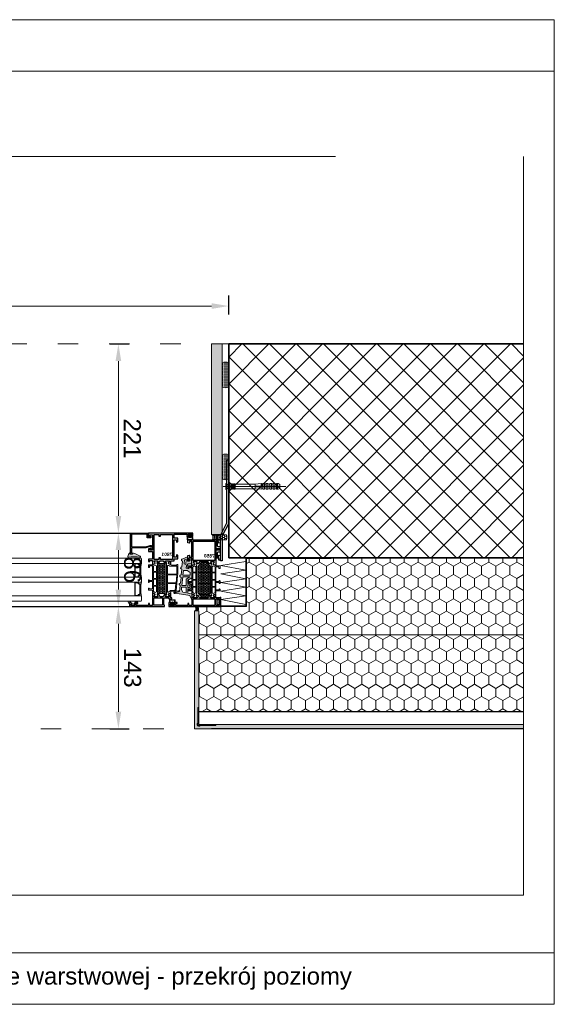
# Model space of a CAD drawing. Header units: millimetres. Extents: x -1427 to 10229, y -1578 to 5221.
# Tile 34 of 129: x 1149 to 1212, y -718 to -603. Entities that reach past the tile are written whole.
import ezdxf

# ---------------------------------------------------------------- set-up
doc = ezdxf.new("R2010")
doc.units = ezdxf.units.MM
for name, pattern in [('ACAD_ISO03W100', [30, 12, -18]), ('DASHDOT', [25.4, 12.7, -6.35, 0, -6.35]), ('DASHED', [19.05, 12.7, -6.35])]:
    doc.linetypes.add(name, pattern=pattern)
for name, color, linetype, lineweight in [('0-izo-TERM-tward', 94, 'ZIGZAG', 9), ('0-S-linia-beton', 1, 'Continuous', 35), ('2_hatch_zelbet_obrys', 242, 'DASHED', 9), ('A_wymiary', 7, 'Continuous', 5), ('Akcesoria', 35, 'Continuous', 9), ('blacha', 2, 'Continuous', 18), ('izolacja II', 251, 'Continuous', 18), ('Kreskowanie', 252, 'Continuous', 5), ('Obwiednia', 2, 'Continuous', 30), ('Opisy', 45, 'Continuous', 25), ('Oś', 1, 'DASHDOT', 9), ('PROJ_WYMIARY', 6, 'Continuous', 13), ('Przekładka', 4, 'Continuous', 18), ('ramka skrajna', 7, 'Continuous', 20), ('Silikon', 31, 'Continuous', 18), ('Tynk', 8, 'Continuous', 18), ('Uszczelki', 1, 'Continuous', 9), ('Wypełnienia', 140, 'Continuous', 18), ('Ściana', 37, 'Continuous', 18)]:
    doc.layers.add(name, color=color, linetype=linetype, lineweight=lineweight)
for name, color, linetype in [('0-S-linia-wykonczenie', 31, 'Continuous'), ('Kotwa', 3, 'Continuous'), ('Model-Przód', 7, 'Continuous'), ('Tekst', 255, 'Continuous')]:
    doc.layers.add(name, color=color, linetype=linetype)
doc.styles.add('Arial', font='arial.ttf')
doc.styles.add('Arial CE', font='arial.ttf', dxfattribs={"height": 5})
doc.styles.get("Standard").update_dxf_attribs({"font": 'arial.ttf'})
doc.linetypes.add('ZIGZAG', pattern='A,0.00254,-5.08,[131,ltypeshp.shx,S=5.08,R=0,X=-5.08,Y=0],-10.16,[131,ltypeshp.shx,S=5.08,R=180,X=5.08,Y=0],-5.08', length=20.32254)
doc.dimstyles.new('Renata', dxfattribs={"dimtxt": 5, "dimasz": 5, "dimexe": 1.25, "dimexo": 0.625, "dimtad": 1, "dimdec": 0, "dimtxsty": 'Arial', "dimcen": 2.5, "dimclrd": 1, "dimclre": 1, "dimclrt": 7, "dimadec": 0, "dimazin": 0, "dimtfac": 1, "dimtdec": 0, "dimtmove": 0, "dimatfit": 3, "dimfxl": 1, "dimfxlon": 1, "dimtfillclr": 7, "dimlwd": -1, "dimarcsym": 0})

# ---------------------------------------------------------------- blocks, each defined once
blk = doc.blocks.new('*U93')
at = {"layer": 'Tynk'}
h = blk.add_hatch(dxfattribs=at)
h.set_pattern_fill('AR-CONC', color=256, scale=0.05)
h.set_pattern_definition([(50, (-299.4544, 45), (9.1092334, -0.796954), [0.9525, -10.4775]), (355, (-299.454, 45), (-1.762171, 9.552842), [0.762, -8.382029]), (100.45144, (-298.695, 44.934), (7.347062, 8.755888), [0.8095, -8.904512]), (46.1842, (-299.454, 47.54), (13.553952, -2.102116), [1.42875, -15.71625]), (96.63556, (-298.325, 47.365), (11.870207, 12.371306), [1.21425, -13.35678]), (351.18415, (-299.454, 47.54), (11.870207, 12.371306), [1.142998, -12.572987]), (21, (-298.1844, 46.905), (7.5807196, -5.11326), [0.9525, -10.4775]), (326, (-298.184, 46.905), (3.090101, 9.209398), [0.762, -8.382]), (71.45144, (-297.553, 46.479), (10.670821, 4.096138), [0.8095, -8.904497]), (37.5, (-299.4544, 45), (0.1544302, 4.227752), [0, -8.2804, 0, -8.509, 0, -8.41375]), (7.5, (-299.4544, 45), (3.340983, 5.0090287), [0, -4.8514, 0, -8.0899, 0, -3.20675]), (327.5, (-302.2865, 45), (6.7795298, -0.2864372), [0, -3.175, 0, -9.906, 0, -13.1445]), (317.5, (-303.5565, 45), (7.406459, 1.2713246), [0, -4.1275, 0, -6.5786, 0, -9.3345])])
h.paths.add_polyline_path([(4032.1, -5446.3), (4033.1, -5446.3), (4033.1, -5464.4, 0.247394), (4033.2, -5464.7, -1.204134), (4030.5, -5467.5, 0.247394), (4030.2, -5467.3), (4012.1, -5467.3), (4012.1, -5466.3), (3652.1, -5466.3), (3652.1, -5471.3), (4037.1, -5471.3), (4037.1, -5333.5), (4032.1, -5333.5)])
at = {"layer": 'blacha'}
blk.add_lwpolyline([(4030.5, -5467.5, 0.247394), (4030.2, -5467.3), (4012.1, -5467.3), (4012.1, -5466.3), (4030.8, -5466.3, -0.34754), (4031.1, -5466.6, 1.791404), (4032.3, -5465.4, -0.34754), (4032.1, -5465.1), (4032.1, -5446.3), (4033.1, -5446.3), (4033.1, -5464.4, 0.247394), (4033.2, -5464.7, -1.204134)], format="xyb", close=True, dxfattribs=at)
at = {"layer": 'Tynk', "ltscale": 0.8}
for points in [[(4032.1, -5466.3), (4032.1, -5333.5), (4037.1, -5333.5), (4037.1, -5471.3)], [(4032.1, -5466.3), (3652.1, -5466.3)], [(3652.1, -5471.3), (3652.1, -5466.3)], [(4037.1, -5471.3), (3652.1, -5471.3)]]:
    blk.add_lwpolyline(points, dxfattribs=at)
blk = doc.blocks.new('*U92')
at = {"layer": 'izolacja II'}
for points in [[(0, 270.2), (-57.9, 259), (0, 250.2)], [(0, 250.2), (-57.9, 239), (0, 230.2)], [(0, 230.2), (-57.9, 219), (0, 210.2)], [(0, 210.2), (-57.9, 199), (0, 190.2)], [(0, 190.2), (-57.9, 179), (0, 170.2)]]:
    blk.add_lwpolyline(points, dxfattribs=at)
blk = doc.blocks.new('*U94')
at = {"layer": 'Kreskowanie', "linetype": 'ACAD_ISO03W100', "ltscale": 0.2, "const_width": 1}
blk.add_lwpolyline([(0, 0.5), (-10.4, 0.5), (-10.4, 30.4), (45.7, 30.4), (45.7, 129.9)], dxfattribs=at)
at = {"layer": 'Uszczelki'}
for points in [[(-10.9, 30.9), (45.2, 30.9), (45.2, 129.9), (46.2, 129.9), (46.2, 29.9), (-9.9, 29.9), (-9.9, 1), (0, 1), (0, 0), (-3, 0), (-3, -1.7), (-2.8, -1.7, -0.709029), (-2.5, -2.6), (-3.4, -3.3, -0.170255), (-3.7, -3.4), (-7.2, -3.4, -0.170255), (-7.5, -3.3), (-8.4, -2.6, -0.709029), (-8.1, -1.7), (-7.9, -1.7), (-7.9, 0), (-10.9, 0)], [(-5.8, -1.6), (-5.8, -0.6, 0.259672), (-6.9, -0.6), (-6.9, -1.6)], [(-3.9, -0.6), (-3.9, -1.6), (-5, -1.6), (-5, -0.6, -0.259672)]]:
    blk.add_lwpolyline(points, format="xyb", close=True, dxfattribs=at)
blk = doc.blocks.new('*U59')
at = {"layer": 'Silikon'}
for points in [[(-2.9, -2.5, 0.414214), (-1.4, -1), (-1.4, 2.1, 0.414214), (-2.9, 3.6, 0.382385)], [(-1.5, -2.5, 0.414214), (0, -1), (0, 2.1, 0.414214), (-1.5, 3.6, 0.382385)], [(-0.1, -2.5, 0.414214), (1.4, -1), (1.4, 2.1, 0.414214), (-0.1, 3.6, 0.382385)], [(1.3, -2.5, 0.414214), (2.8, -1), (2.8, 2.1, 0.414214), (1.3, 3.6, 0.382385)], [(2.6, -2.5, 0.414214), (4.1, -1), (4.1, 2.1, 0.414214), (2.6, 3.6, 0.382385)], [(4, -2.5, 0.414214), (5.5, -1), (5.5, 2.1, 0.414214), (4, 3.6, 0.382385)]]:
    blk.add_lwpolyline(points, format="xyb", dxfattribs=at)
blk = doc.blocks.new('*U95')
at = {"layer": 'Akcesoria'}
for p, q in [((7044, -27716.6), (7046, -27715.8)), ((7044, -27718.6), (7044, -27716.6)), ((7071.8, -27718.6), (7044, -27718.6)), ((7048, -27715.8), (7046, -27715.8)), ((7046.9, -27718.6), (7046.9, -27715.8)), ((7048, -27716.6), (7050, -27715.8)), ((7048, -27718.6), (7048, -27715.8)), ((7049.6, -27719), (7050.7, -27718.6)), ((7052, -27715.8), (7050, -27715.8)), ((7050, -27718.6), (7050, -27715.8)), ((7052, -27716.6), (7054, -27715.8)), ((7052, -27718.6), (7052, -27715.8)), ((7056, -27715.8), (7054, -27715.8)), ((7054, -27718.6), (7054, -27715.8)), ((7056, -27716.6), (7058, -27715.8)), ((7056, -27718.6), (7056, -27715.8)), ((7060, -27715.8), (7058, -27715.8)), ((7058, -27718.6), (7058, -27715.8)), ((7060, -27716.6), (7062, -27715.8)), ((7060, -27718.6), (7060, -27715.8)), ((7064, -27715.8), (7062, -27715.8)), ((7062, -27718.6), (7062, -27715.8)), ((7064, -27716.6), (7066, -27715.8)), ((7064, -27718.6), (7064, -27715.8)), ((7073, -27716.5), (7066, -27715.8)), ((7066, -27718.6), (7066, -27715.8)), ((7096.5, -27716.5), (7073, -27716.5)), ((7073, -27721.7), (7073, -27716.5)), ((7096.5, -27716.5), (7095.7, -27716.5)), ((7096.5, -27716.5), (7096.5, -27721.7)), ((7097.5, -27716.5), (7097.5, -27721.7)), ((7098.3, -27716.5), (7097.5, -27716.5)), ((7098.3, -27716.5), (7098.3, -27721.7)), ((7099.3, -27716.5), (7099.3, -27721.7)), ((7100.1, -27716.5), (7099.3, -27716.5)), ((7100.1, -27716.5), (7100.1, -27721.7)), ((7104.7, -27717.4), (7100.9, -27717.4)), ((7103, -27714.6), (7101.1, -27716.5)), ((7101.1, -27716.5), (7101.1, -27721.7)), ((7101.1, -27716.5), (7101.1, -27721.7)), ((7101.1, -27716.5), (7101.1, -27716.5)), ((7104, -27714.6), (7103, -27714.6)), ((7103, -27723.6), (7103, -27714.6)), ((7104, -27723.6), (7104, -27714.6)), ((7106.7, -27715.4), (7104.7, -27717.4)), ((7104.7, -27720.7), (7104.7, -27717.4)), ((7107.4, -27715.4), (7106.7, -27715.4)), ((7106.7, -27722.7), (7106.7, -27715.4)), ((7107.4, -27722.7), (7107.4, -27715.4)), ((7071.8, -27719.6), (7044, -27719.6)), ((7044, -27721.6), (7044, -27719.6)), ((7044, -27721.6), (7046, -27722.4)), ((7048, -27722.4), (7046, -27722.4)), ((7046.9, -27722.4), (7046.9, -27719.6)), ((7048, -27722.4), (7048, -27719.6)), ((7048, -27721.6), (7050, -27722.4)), ((7049.6, -27719.2), (7049.6, -27719)), ((7049.6, -27719.2), (7050.7, -27719.6)), ((7050, -27722.4), (7050, -27719.6)), ((7052, -27722.4), (7050, -27722.4)), ((7052, -27722.4), (7052, -27719.6)), ((7052, -27721.6), (7054, -27722.4)), ((7054, -27722.4), (7054, -27719.6)), ((7056, -27722.4), (7054, -27722.4)), ((7056, -27722.4), (7056, -27719.6)), ((7056, -27721.6), (7058, -27722.4)), ((7058, -27722.4), (7058, -27719.6)), ((7060, -27722.4), (7058, -27722.4)), ((7060, -27722.4), (7060, -27719.6)), ((7060, -27721.6), (7062, -27722.4)), ((7062, -27722.4), (7062, -27719.6)), ((7064, -27722.4), (7062, -27722.4)), ((7064, -27722.4), (7064, -27719.6)), ((7064, -27721.6), (7066, -27722.4)), ((7066, -27722.4), (7066, -27719.6)), ((7073, -27721.7), (7066, -27722.4)), ((7096.5, -27721.7), (7073, -27721.7)), ((7098.3, -27721.7), (7097.5, -27721.7)), ((7100.1, -27721.7), (7099.3, -27721.7)), ((7104.7, -27720.7), (7100.9, -27720.7)), ((7103, -27723.6), (7101.1, -27721.7)), ((7101.1, -27721.7), (7101.1, -27721.7)), ((7104, -27723.6), (7103, -27723.6)), ((7106.7, -27722.7), (7104.7, -27720.7)), ((7107.4, -27722.7), (7106.7, -27722.7))]:
    blk.add_line(p, q, dxfattribs=at)
at = {"layer": 'Akcesoria', "linetype": 'DASHDOT', "ltscale": 10}
blk.add_line((7110.4, -27719.1), (7037.1, -27719.1), dxfattribs=at)
at = {"layer": 'Akcesoria'}
for centre, radius, start, end in [((7072.1, -27719.1), 0.59, 238.008, 121.992), ((7097, -27716.5), 0.5, 0, 180), ((7098.8, -27716.5), 0.5, 0, 180), ((7100.6, -27716.5), 0.5, 0, 180), ((7097, -27721.7), 0.5, 180, 0), ((7098.8, -27721.7), 0.5, 180, 0), ((7100.6, -27721.7), 0.5, 180, 0)]:
    blk.add_arc(centre, radius, start, end, dxfattribs=at)
blk = doc.blocks.new('przekladka 42a_ogolny')
at = {"layer": 'Przekładka'}
for points in [[(-4.1, 42), (-0.3, 42), (-0.1, 41.8), (-0.1, 41.4), (-1.3, 39.2), (-0.7, 37.6), (-0.7, 4.4), (-1.1, 3.4), (-1.1, 2.4), (-0.1, 0.6), (-0.1, 0.2), (-0.3, 0), (-4.1, 0), (-4.3, 0.2), (-4.3, 0.6), (-3.2, 2.6), (-3.2, 3.2), (-6.3, 4.9), (-6.3, 7.9), (-11.2, 7.9), (-11.2, 10.1), (-10.6, 10.2), (-10.2, 10.2), (-10.2, 9.1), (-6.3, 9.1), (-6.3, 17.7), (-10.2, 17.7), (-10.2, 16.6), (-10.6, 16.6), (-11.2, 16.7), (-11.2, 19.9), (-10.6, 20), (-10.2, 20), (-10.2, 18.9), (-6.3, 18.9), (-6.3, 36.1), (-9.7, 36.1), (-9.7, 34.3), (-11.2, 34.3), (-11.2, 37.3), (-6.1, 37.3), (-5.8, 37.4), (-3.2, 38.8), (-3.2, 39.4), (-4.3, 41.4), (-4.3, 41.8)], [(-5.3, 29.7), (-5.3, 36), (-3.2, 37.1), (-1.7, 36.2), (-1.7, 29.7)], [(-1.7, 28.9), (-1.7, 21.4), (-5.3, 21.4), (-5.3, 28.9)], [(-1.7, 13.1), (-1.7, 20.6), (-5.3, 20.6), (-5.3, 13.1)], [(-5.3, 12.3), (-1.7, 12.3), (-1.7, 5.8), (-3.2, 4.9), (-5.3, 6)]]:
    blk.add_lwpolyline(points, close=True, dxfattribs=at)
blk = doc.blocks.new('przekladka 42b_ogolny')
at = {"layer": 'Przekładka'}
blk.add_lwpolyline([(4.3, 0.2), (4.1, 0), (0.3, 0), (0.1, 0.2), (0.1, 0.6), (1.2, 2.6), (1.2, 39.4), (0.1, 41.4), (0.1, 41.8), (0.3, 42), (4.1, 42), (4.3, 41.8), (4.3, 41.4), (3.2, 39.4), (3.2, 38.8), (6.9, 36.8), (13.4, 36.8), (13.4, 37.6), (14.4, 37.6), (14.4, 28), (12.4, 7.4, -0.371871), (11.4, 6.5), (6.8, 6.5), (6.3, 6), (6.3, 4.9), (3.2, 3.3), (3.2, 2.6), (4.3, 0.6)], format="xyb", close=True, dxfattribs=at)
for points in [[(13.3, 26.5), (2.2, 26.5), (2.2, 36.5), (3.7, 36.5), (4.9, 35.8), (13.4, 35.8), (13.4, 27.7)], [(2.2, 16.3), (2.2, 25.7), (13.2, 25.7), (12.3, 16.3)], [(2.2, 15.5), (2.2, 5.2), (3.4, 5.2), (5.7, 7.5), (11.2, 7.5), (11.4, 7.7), (12.2, 15.5)]]:
    blk.add_lwpolyline(points, close=True, dxfattribs=at)
blk = doc.blocks.new('7801_PE78N')
at = {"layer": 'Obwiednia'}
for points in [[(-10.1, 53.5), (-6.6, 53.5), (-5.1, 51), (-3, 51), (-2.9, 51.2), (-3.9, 52.9), (-3.9, 53.5), (0.6, 53.5), (0.7, 53.3), (-0.7, 50.8), (-0.6, 50.5), (2.1, 49.3), (2.3, 49.5), (2.3, 53.7), (6, 53.7), (6, 56), (10.5, 56), (10.5, 60.2), (9.2, 60.5), (9, 60.3), (9, 58), (6, 58), (6, 78), (9, 78), (9, 75.7), (9.2, 75.5), (10.5, 75.8), (10.5, 80), (6, 80), (6, 84.6), (21.5, 84.6), (21.5, 83), (21, 83), (21, 82), (22.9, 82), (23.5, 82.6), (23.5, 83), (22.7, 83), (22.7, 84.8), (26.7, 84.8), (26.7, 83), (26, 83), (26, 82.6), (26.5, 82), (28, 82), (28, 86), (-24, 86), (-24, 82.4), (-22.2, 82), (-22, 82.2), (-22, 84), (-19, 84), (-19, 66), (-22, 66), (-22, 67.8), (-22.3, 68), (-24, 67.6), (-24, 64.5), (-19, 64.5), (-19, 55.5), (-24, 55.5), (-24, 52.9), (-22.9, 52.5), (-22.6, 52.7), (-22.6, 54), (-19, 54), (-19, 49.5), (-18.8, 49.3), (-16.1, 50.5), (-16, 50.8), (-17.4, 53.3), (-17.3, 53.5), (-12.8, 53.5), (-12.8, 52.9), (-13.8, 51.2), (-13.7, 51), (-11.6, 51)], [(-17.4, 84.4), (-11.6, 84.4), (-11.6, 82.5), (-10, 82.5), (-10, 84.4), (4.4, 84.4), (4.4, 55.1), (-10, 55.1), (-10, 56.9), (-11.6, 56.9), (-11.6, 55.1), (-17.4, 55.1)], [(-3.9, 12.1), (-2.9, 13.7), (-3.1, 14), (-5.1, 14), (-6.6, 11.5), (-10.1, 11.5), (-11.6, 14), (-13.6, 14), (-13.8, 13.7), (-12.8, 12.1), (-12.8, 11.5), (-17.6, 11.5), (-17.7, 11.7), (-16.3, 14.2), (-16.4, 14.5), (-18.8, 15.7), (-19, 15.5), (-19, 1.4), (-22.6, 1.4), (-22.6, 3.6), (-24, 3.6), (-24, 1.4), (-38.2, 1.4), (-38.2, 3.6), (-36.3, 3.6), (-36.3, 4.8), (-38.8, 4.8), (-40.8, 3.2), (-40.7, 2.9), (-39.4, 2.9), (-39.4, 1.2), (-44.6, 1.2), (-44.6, 2.9), (-43.2, 2.9), (-43.1, 3.2), (-45.1, 4.8), (-46, 4.8), (-46, 0), (-5, 0), (-5, 1.6), (-6, 1.6), (-6, 10.1), (0, 10.1), (0, 9), (3.5, 9), (3.5, 10.4), (2.3, 10.4), (2.3, 15.5), (2.1, 15.7), (-0.3, 14.5), (-0.4, 14.2), (1, 11.7), (0.9, 11.5), (-3.9, 11.5)], [(-17.6, 10.1), (-7.4, 10.1), (-7.4, 1.6), (-17.6, 1.6)]]:
    blk.add_lwpolyline(points, close=True, dxfattribs=at)
for name, p in [('przekladka 42a_ogolny', (-12.8, 11.5)), ('przekladka 42b_ogolny', (-3.9, 11.5))]:
    blk.add_blockref(name, p)
blk = doc.blocks.new('G311D_ogolny')
at = {"layer": 'Kreskowanie'}
h = blk.add_hatch(color=256, dxfattribs=at)
h.dxf.hatch_style = 1
h.paths.add_polyline_path([(2.6, 10.9), (10.8, 10.9), (11.8, 1), (6.8, 1), (6.8, 8.3)], flags=16)
h.paths.add_polyline_path([(2.2, 16.2), (2.2, 12.9), (10.6, 12.9), (10, 18.6), (5.7, 18.6)], flags=16)
edge = h.paths.add_edge_path()
edge.add_arc((2.8, 22.2), 0.4, 0, 125)
edge.add_line((2.6, 22.6), (0.2, 20.9))
edge.add_line((0.2, 20.9), (0.2, 10))
edge.add_line((0.2, 10), (5, 7))
edge.add_line((5, 7), (5, 3.3))
edge.add_line((5, 3.3), (3.7, 3.3))
edge.add_line((3.7, 3.3), (3.7, 3.6))
edge.add_arc((3.3, 3.6), 0.4, 360, 495)
edge.add_line((3.1, 3.9), (0.6, 1.4))
edge.add_line((0.6, 1.4), (0.6, -1.4))
edge.add_line((0.6, -1.4), (3.1, -3.9))
edge.add_arc((3.3, -3.6), 0.4, 225, 360)
edge.add_line((3.7, -3.6), (3.7, -3.4))
edge.add_line((3.7, -3.4), (5, -3.4))
edge.add_line((5, -3.4), (5, -8))
edge.add_line((5, -8), (0, -8.9))
edge.add_line((0, -8.9), (0, -15.1))
edge.add_arc((0.3, -15.1), 0.3, 175.9077, 336.0189)
edge.add_line((0.5, -15.2), (2.4, -11))
edge.add_line((2.4, -11), (14.7, -8.8))
edge.add_arc((14.8, -9.3), 0.5, 92.6647, 100, ccw=False)
edge.add_line((14.8, -8.8), (19.8, -8.6))
edge.add_arc((19.8, -7.2), 1.4, 272.6647, 465.3742)
edge.add_arc((19.3, 3.4), 9.24, 251.1788, 270.6412, ccw=False)
edge.add_arc((16.1, -5.9), 0.6, 71.9075, 251.6106)
edge.add_arc((24.3, 21.6), 29.3, 253.4064, 259.2116)
edge.add_arc((19, -6.4), 0.8, 259.2116, 316.9131)
edge.add_arc((19.8, -7.2), 0.359, -99.0897, 136.9131, ccw=False)
edge.add_line((19.8, -7.6), (14.5, -6.1))
edge.add_line((14.5, -6.1), (13.8, 1))
edge.add_line((13.8, 1), (14.7, 1.6))
edge.add_arc((14.1, 2.4), 1, 303.0722, 428.0722)
edge.add_line((14.5, 3.4), (13.5, 3.8))
edge.add_line((13.5, 3.8), (12.8, 10.4))
edge.add_line((12.8, 10.4), (13.8, 11))
edge.add_arc((13.2, 11.9), 1, 303.0722, 428.0722)
edge.add_line((13.6, 12.8), (12.6, 13.2))
edge.add_line((12.6, 13.2), (11.9, 19.8))
edge.add_line((11.9, 19.8), (12.8, 20.4))
edge.add_arc((12.3, 21.3), 1, 303.0722, 428.0722)
edge.add_line((12.7, 22.2), (11.7, 22.6))
edge.add_line((11.7, 22.6), (11, 29.3))
edge.add_line((11, 29.3), (11.9, 29.9))
edge.add_arc((11.4, 30.7), 1, 303.0722, 428.0722)
edge.add_line((11.7, 31.6), (10.7, 32))
edge.add_line((10.7, 32), (5.4, 34.5))
edge.add_arc((5.3, 34.2), 0.3, 65.5854, 188.761)
edge.add_line((5, 34.1), (5, 33.5))
edge.add_line((5, 33.5), (5.4, 29.4))
edge.add_line((5.4, 29.4), (2.9, 29.4))
edge.add_line((2.9, 29.4), (2.9, 31))
edge.add_arc((2.5, 31), 0.4, 360, 485.0494)
edge.add_line((2.3, 31.3), (0.2, 29.9))
edge.add_line((0.2, 29.9), (0.2, 26.4))
edge.add_line((0.2, 26.4), (4.3, 26.4))
edge.add_line((4.3, 26.4), (6.5, 23.8))
edge.add_line((6.5, 23.8), (6.8, 21.1))
edge.add_line((6.8, 21.1), (3.2, 21.1))
edge.add_line((3.2, 21.1), (3.2, 22.2))
h.paths.add_polyline_path([(7.3, 25.5), (6.7, 31.6), (8.9, 30.7), (9.3, 26.2)], flags=16)
h.paths.add_polyline_path([(3.2, -1.6), (2, -0.4), (2, 0.4), (3.2, 1.6), (5, 1.6), (5, -1.6)], flags=16)
h.paths.add_polyline_path([(6.8, -1), (6.8, -7.7), (10.7, -7), (12.4, -4), (12.2, -1)], flags=16)
at = {"layer": 'Uszczelki'}
blk.add_lwpolyline([(3.2, 22.2, 0.606815), (2.6, 22.6), (0.2, 20.9), (0.2, 10), (5, 7), (5, 3.3), (3.7, 3.3), (3.7, 3.6, 0.668179), (3.1, 3.9), (0.6, 1.4), (0.6, -1.4), (3.1, -3.9, 0.668179), (3.7, -3.6), (3.7, -3.4), (5, -3.4), (5, -8), (0, -8.9), (0, -15.1, 0.839927), (0.5, -15.2), (2.4, -11), (14.7, -8.8, -0.032017), (14.8, -8.8), (19.8, -8.6, 1.117551), (19.4, -5.8, -0.085126), (16.3, -5.4, 0.997413), (16, -6.5, 0.025336), (18.8, -7.2, 0.257229), (19.6, -7, -1.664327), (19.8, -7.6), (14.5, -6.1), (13.8, 1), (14.7, 1.6, 0.606815), (14.5, 3.4), (13.5, 3.8), (12.8, 10.4), (13.8, 11, 0.606815), (13.6, 12.8), (12.6, 13.2), (11.9, 19.8), (12.8, 20.4, 0.606815), (12.7, 22.2), (11.7, 22.6), (11, 29.3), (11.9, 29.9, 0.606815), (11.7, 31.6), (10.7, 32), (5.4, 34.5, 0.595975), (5, 34.1), (5, 33.5), (5.4, 29.4), (2.9, 29.4), (2.9, 31, 0.60711), (2.3, 31.3), (0.2, 29.9), (0.2, 26.4), (4.3, 26.4), (6.5, 23.8), (6.8, 21.1), (3.2, 21.1)], format="xyb", close=True, dxfattribs=at)
for points in [[(7.3, 25.5), (6.7, 31.6), (8.9, 30.7), (9.3, 26.2)], [(2.2, 16.2), (2.2, 12.9), (10.6, 12.9), (10, 18.6), (5.7, 18.6)], [(3.2, -1.6), (2, -0.4), (2, 0.4), (3.2, 1.6), (5, 1.6), (5, -1.6)], [(2.6, 10.9), (10.8, 10.9), (11.8, 1), (6.8, 1), (6.8, 8.3)], [(6.8, -1), (6.8, -7.7), (10.7, -7), (12.4, -4), (12.2, -1)]]:
    blk.add_lwpolyline(points, close=True, dxfattribs=at)
blk = doc.blocks.new('G001D_ogolny')
at = {"layer": 'Kreskowanie'}
h = blk.add_hatch(color=256, dxfattribs=at)
h.dxf.hatch_style = 1
edge = h.paths.add_edge_path(flags=16)
edge.add_line((-2.7, -4.7), (-2.7, -5.9))
edge.add_arc((0, 2.5), 8.77, 252.0783, 287.9217)
edge.add_line((2.7, -5.9), (2.7, -4.7))
edge.add_arc((-3.9, -9.2), 8, 34.1239, 48.3447)
edge.add_arc((0.1, -3.1), 1.25, 270, 354.9142, ccw=False)
edge.add_line((0.2, -4.4), (-0.2, -4.4))
edge.add_arc((-0.2, -3.1), 1.25, 185.0858, 270, ccw=False)
edge.add_arc((3.9, -9.2), 8, 131.6553, 145.8761)
edge = h.paths.add_edge_path(flags=16)
edge.add_line((0.7, -3.1), (0.7, -1.5))
edge.add_arc((0.2, -1.5), 0.5, 0, 90)
edge.add_line((0.2, -1), (-0.2, -1))
edge.add_arc((-0.2, -1.5), 0.5, 90, 180)
edge.add_line((-0.7, -1.5), (-0.7, -3.1))
edge.add_arc((-0.2, -3.1), 0.5, 180, 270)
edge.add_line((-0.2, -3.6), (0.2, -3.6))
edge.add_arc((0.2, -3.1), 0.5, 270, 360)
edge = h.paths.add_edge_path()
edge.add_arc((-1.7, -1.4), 0.3, 135, 270)
edge.add_line((-1.7, -1.7), (-1.4, -1.7))
edge.add_line((-1.4, -1.7), (-1.4, -2.4))
edge.add_arc((3.9, -9.7), 9, 126.2362, 144.4233)
edge.add_line((-3.4, -4.4), (-3.4, -6.7))
edge.add_arc((-3, -6.1), 0.772, 238.6575, 292.7259)
edge.add_arc((0, 62.6), 69.4, 267.7718, 272.2282)
edge.add_arc((3, -6.1), 0.772, 247.2741, 301.3425)
edge.add_line((3.4, -6.7), (3.4, -4.4))
edge.add_arc((-3.9, -9.7), 9, 35.5767, 53.7638)
edge.add_line((1.4, -2.4), (1.4, -1.7))
edge.add_line((1.4, -1.7), (1.7, -1.7))
edge.add_arc((1.7, -1.4), 0.3, 270, 405)
edge.add_line((1.9, -1.2), (0.9, -0.2))
edge.add_line((0.9, -0.2), (-0.9, -0.2))
edge.add_line((-0.9, -0.2), (-1.9, -1.2))
at = {"layer": 'Uszczelki'}
for points in [[(-1.9, -1.2, 0.668179), (-1.7, -1.7), (-1.4, -1.7), (-1.4, -2.4, 0.079523), (-3.4, -4.4), (-3.4, -6.7, 0.240395), (-2.7, -6.8, 0.019447), (2.7, -6.8, 0.240395), (3.4, -6.7), (3.4, -4.4, 0.079523), (1.4, -2.4), (1.4, -1.7), (1.7, -1.7, 0.668179), (1.9, -1.2), (0.9, -0.2), (-0.9, -0.2)], [(-2.7, -4.7), (-2.7, -5.9, 0.157684), (2.7, -5.9), (2.7, -4.7, 0.06213), (1.4, -3.2, -0.388448), (0.2, -4.4), (-0.2, -4.4, -0.388448), (-1.4, -3.2, 0.06213)], [(0.7, -3.1), (0.7, -1.5, 0.414214), (0.2, -1), (-0.2, -1, 0.414214), (-0.7, -1.5), (-0.7, -3.1, 0.414214), (-0.2, -3.6), (0.2, -3.6, 0.414214)]]:
    blk.add_lwpolyline(points, format="xyb", close=True, dxfattribs=at)
blk = doc.blocks.new('7850_PE78N')
at = {"layer": 'Obwiednia'}
for points in [[(-31.4, 52.2), (-30, 49.7), (-30.1, 49.4), (-32.8, 48.2), (-33, 48.4), (-33, 56.5), (-36.6, 56.5), (-36.6, 54.4), (-36.9, 54.3), (-38, 54.6), (-38, 59.6), (-36.2, 60), (-36, 59.8), (-36, 58), (-33, 58), (-33, 76), (-36, 76), (-36, 74.2), (-36.2, 74), (-38, 74.4), (-38, 78), (0, 78), (0, 74.4), (-1.8, 74), (-2, 74.2), (-2, 76), (-5, 76), (-5, 58), (-2, 58), (-2, 59.8), (-1.8, 60), (0, 59.6), (0, 54.6), (-1.1, 54.3), (-1.4, 54.4), (-1.4, 56.5), (-5, 56.5), (-5, 48.4), (-5.2, 48.2), (-7.9, 49.4), (-8, 49.7), (-6.6, 52.2), (-6.7, 52.4), (-11.2, 52.4), (-11.2, 51.8), (-10.2, 50.1), (-10.3, 49.9), (-12.4, 49.9), (-13.9, 52.4), (-24.1, 52.4), (-25.6, 49.9), (-27.7, 49.9), (-27.8, 50.1), (-26.8, 51.8), (-26.8, 52.4), (-31.3, 52.4)], [(-31.6, 53.9), (-31.6, 76.5), (-6.4, 76.5), (-6.4, 53.9)], [(-5, 14.4), (-5.2, 14.6), (-7.6, 13.4), (-7.7, 13.1), (-6.3, 10.6), (-6.4, 10.4), (-11.2, 10.4), (-11.2, 11), (-10.2, 12.6), (-10.4, 12.9), (-12.4, 12.9), (-13.9, 10.4), (-24.1, 10.4), (-25.6, 12.9), (-27.6, 12.9), (-27.8, 12.6), (-26.8, 11), (-26.8, 10.4), (-31.6, 10.4), (-31.7, 10.6), (-30.3, 13.1), (-30.4, 13.4), (-32.8, 14.6), (-33, 14.4), (-33, 1.4), (-36.6, 1.4), (-36.6, 3.7), (-38, 3.7), (-38, 1.4), (-52.2, 1.4), (-52.2, 3.6), (-50.3, 3.6), (-50.3, 4.8), (-52.8, 4.8), (-54.8, 3.2), (-54.7, 2.9), (-53.4, 2.9), (-53.4, 1.2), (-58.6, 1.2), (-58.6, 2.9), (-57.2, 2.9), (-57.1, 3.2), (-59.1, 4.8), (-60, 4.8), (-60, 0), (0, 0), (0, 2.3), (-1.1, 2.7), (-1.4, 2.5), (-1.4, 1.4), (-5, 1.4), (-5, 9), (-1.4, 9), (-1.4, 8.5), (-1.1, 8.3), (0, 8.7), (0, 10.4), (-5, 10.4)], [(-31.6, 1.4), (-31.6, 9), (-6.4, 9), (-6.4, 1.4)]]:
    blk.add_lwpolyline(points, close=True, dxfattribs=at)
blk.add_blockref('przekladka 42a_ogolny', (-26.8, 10.4))
at = {"xscale": -1}
blk.add_blockref('przekladka 42a_ogolny', (-11.2, 10.4), dxfattribs=at)
blk = doc.blocks.new('*U109')
for name, p in [('G001D_ogolny', (5019.9, 16327.8)), ('G311D_ogolny', (5017.6, 16266.8))]:
    blk.add_blockref(name, p)
at = {"xscale": -1}
for name, p in [('7801_PE78N', (5044.6, 16243)), ('7850_PE78N', (4984.6, 16243))]:
    blk.add_blockref(name, p, dxfattribs=at)
at = {"xscale": -1, "rotation": 180}
blk.add_blockref('G001D_ogolny', (5040.6, 16244.2), dxfattribs=at)
at = {"layer": 'Tekst', "char_height": 4, "width": 30, "attachment_point": 2}
for s, insert in [('{\\fArial|b1|i0|c238|p34;7850}', (4997.3, 16304.4)), ('{\\fArial|b1|i0|c238|p34;7801}', (5046.9, 16306.1))]:
    blk.add_mtext(s, dxfattribs=dict(at, insert=insert))
blk = doc.blocks.new('G003D_ogolny')
at = {"layer": 'Kreskowanie'}
h = blk.add_hatch(color=256, dxfattribs=at)
h.dxf.hatch_style = 1
h.paths.add_polyline_path([(3.9, 0.7, 0.045236), (1.3, 1.3), (1.3, 0.2, -0.414214), (1, 0), (-1.4, 0), (-1.4, 0.3), (-1.2, 0.9, 0.54487), (-1.7, 1.7, 0.165788), (-2, 1.6, 0.115341), (-4.1, -2.7, 0.580923), (-3.4, -3.5, -0.059176), (9.9, -3.5, 0.854415), (10.4, -2.5, 0.077033)])
at = {"layer": 'Uszczelki'}
blk.add_lwpolyline([(-1.4, 0.3), (-1.2, 0.9, 0.54487), (-1.7, 1.7, 0.165788), (-2, 1.6, 0.115341), (-4.1, -2.7, 0.580923), (-3.4, -3.5, -0.059176), (9.9, -3.5, 0.854415), (10.4, -2.5, 0.077033), (3.9, 0.7, 0.045236), (1.3, 1.3), (1.3, 0.2, -0.414214), (1, 0), (-1.4, 0)], format="xyb", close=True, dxfattribs=at)
blk = doc.blocks.new('4559_ogolny')
at = {"layer": 'Obwiednia'}
blk.add_lwpolyline([(-24.6, 21), (0, 21), (0, 0), (-1.2, 0), (-1.2, 0.3), (-4.2, 0.3), (-4.2, -2.4), (-4, -2.6), (-3.9, -2.8), (-4, -2.9), (-4, -2.9), (-4, -3.1, -0.68778), (-5.4, -2.5), (-5.4, 1.5), (-1.2, 1.5), (-1.2, 19.8), (-16, 19.8), (-16, 3.1), (-14.6, -2, -0.738368), (-18.3, -4.3), (-19.4, -3.4, -1), (-18.7, -2.6), (-17.8, -3.3, 0.822181), (-15.7, -1.9), (-17.1, 3.1), (-17.1, 19.8), (-23.1, 19.8), (-23.1, 19), (-24.6, 19), (-24.6, 21)], format="xyb", dxfattribs=at)
blk = doc.blocks.new('*U110')
at = {"layer": 'Wypełnienia'}
for points in [[(246.6, 44), (-51, 44), (-51.5, 44.5), (-51.5, 49.5), (-51, 50), (246.6, 50)], [(246.6, 22), (-51, 22), (-51.5, 22.5), (-51.5, 27.5), (-51, 28), (246.6, 28)], [(246.6, 0), (-51, 0), (-51.5, 0.5), (-51.5, 5.5), (-51, 6), (246.6, 6)]]:
    blk.add_lwpolyline(points, dxfattribs=at)
at = {"layer": 'Wypełnienia', "flags": 128}
for points in [[(-44, 28), (-43.5, 28.5), (-43.5, 43.5), (-44, 44), (-47.5, 44), (-48, 43), (-50, 42), (-50, 30), (-48, 29), (-47.5, 28), (-44, 28)], [(-44.5, 28.5), (-44, 29), (-44, 43), (-44.5, 43.5), (-47, 43.5), (-47.5, 42.5), (-49.5, 41.5), (-49.5, 30.5), (-47.5, 29.5), (-47, 28.5), (-44.5, 28.5)], [(-44, 6), (-43.5, 6.5), (-43.5, 21.5), (-44, 22), (-47.5, 22), (-48, 21), (-50, 20), (-50, 8), (-48, 7), (-47.5, 6), (-44, 6)], [(-44.5, 6.5), (-44, 7), (-44, 21), (-44.5, 21.5), (-47, 21.5), (-47.5, 20.5), (-49.5, 19.5), (-49.5, 8.5), (-47.5, 7.5), (-47, 6.5), (-44.5, 6.5)]]:
    blk.add_lwpolyline(points, dxfattribs=at)
at = {"layer": 'Wypełnienia'}
for centre in [(-87.1, 36), (-87.1, 14)]:
    blk.add_arc(centre, 36.6, 346.5803, 13.4197, dxfattribs=at)
blk = doc.blocks.new('G008D_ogolny')
at = {"layer": 'Uszczelki'}
blk.add_lwpolyline([(-2.9, 3.8, 0.429891), (-3.7, 3.7), (-4, 3, -0.507698), (-4.7, 2.9, -0.079552), (-5.5, 3.9, -0.054426), (-6.1, 5.1), (-1, 5.1), (2.3, 5.1, -0.414214), (2.5, 4.9), (2.5, 3.6, -0.221695), (2.4, 3.5), (1.2, 2.5, 0.221695), (1.1, 2.3), (1.1, 1.8, 0.414214), (1.4, 1.6), (1.6, 1.6, -0.636522), (1.7, 1.4), (0.8, 0.2), (-0.8, 0.2), (-1.7, 1.4, -0.636522), (-1.6, 1.6), (-1.3, 1.6, 0.414214), (-1.1, 1.8), (-1.1, 2.3, 0.221695), (-1.2, 2.5)], format="xyb", close=True, dxfattribs=at)
blk = doc.blocks.new('*D206')
at = {"layer": 'A_wymiary', "color": 1, "lineweight": -2, "transparency": 16777216}
for p, q in [((1093.92, -637.81), (1093.92, -635.56)), ((1173.92, -637.81), (1173.92, -635.56))]:
    blk.add_line(p, q, dxfattribs=at)
at = {"layer": 'A_wymiary', "color": 1, "transparency": 16777216}
blk.add_line((1095.92, -636.81), (1171.92, -636.81), dxfattribs=at)
for points in [[(1095.92, -636.48), (1095.92, -637.14), (1093.92, -636.81)], [(1171.92, -636.48), (1171.92, -637.14), (1173.92, -636.81)]]:
    blk.add_solid(points, dxfattribs=at)
at = {"layer": 'DEFPOINTS', "color": 0, "transparency": 16777216}
for p in [(1173.92, -636.81), (1093.92, -641.24), (1173.92, -641.24)]:
    blk.add_point(p, dxfattribs=at)
at = {"layer": 'A_wymiary', "color": 7, "transparency": 16777216, "insert": (1133.92, -635.16), "char_height": 2, "attachment_point": 5, "style": 'Arial'}
blk.add_mtext('800', dxfattribs=at)
blk = doc.blocks.new('*D198')
at = {"layer": 'A_wymiary', "color": 1, "lineweight": -2, "transparency": 16777216}
for p, q in [((1160.01, -663.35), (1162.26, -663.35)), ((1160.01, -671.95), (1162.26, -671.95))]:
    blk.add_line(p, q, dxfattribs=at)
at = {"layer": 'A_wymiary', "color": 1, "transparency": 16777216}
blk.add_line((1161.01, -669.95), (1161.01, -665.35), dxfattribs=at)
for points in [[(1161.34, -665.35), (1160.68, -665.35), (1161.01, -663.35)], [(1161.34, -669.95), (1160.68, -669.95), (1161.01, -671.95)]]:
    blk.add_solid(points, dxfattribs=at)
at = {"layer": 'DEFPOINTS', "color": 0, "transparency": 16777216}
for p in [(1153.96, -663.35), (1161.01, -663.35), (1153.96, -671.95)]:
    blk.add_point(p, dxfattribs=at)
at = {"layer": 'A_wymiary', "color": 7, "transparency": 16777216, "insert": (1162.66, -667.65), "char_height": 2, "attachment_point": 5, "rotation": 270, "style": 'Arial'}
blk.add_mtext('86', dxfattribs=at)
blk = doc.blocks.new('*D199')
at = {"layer": 'A_wymiary', "color": 1, "lineweight": -2, "transparency": 16777216}
for p, q in [((1160.01, -671.95), (1162.26, -671.95)), ((1160.01, -686.24), (1162.26, -686.24))]:
    blk.add_line(p, q, dxfattribs=at)
at = {"layer": 'A_wymiary', "color": 1, "transparency": 16777216}
blk.add_line((1161.01, -673.95), (1161.01, -684.24), dxfattribs=at)
for points in [[(1161.34, -673.95), (1160.68, -673.95), (1161.01, -671.95)], [(1161.34, -684.24), (1160.68, -684.24), (1161.01, -686.24)]]:
    blk.add_solid(points, dxfattribs=at)
at = {"layer": 'DEFPOINTS', "color": 0, "transparency": 16777216}
for p in [(1158.69, -671.95), (1158.69, -686.24), (1161.01, -686.24)]:
    blk.add_point(p, dxfattribs=at)
at = {"layer": 'A_wymiary', "color": 7, "transparency": 16777216, "insert": (1162.66, -679.09), "char_height": 2, "attachment_point": 5, "rotation": 270, "style": 'Arial'}
blk.add_mtext('143', dxfattribs=at)
blk = doc.blocks.new('*D200')
at = {"layer": 'A_wymiary', "color": 1, "lineweight": -2, "transparency": 16777216}
for p, q in [((1160.01, -641.24), (1162.26, -641.24)), ((1160.01, -663.35), (1162.26, -663.35))]:
    blk.add_line(p, q, dxfattribs=at)
at = {"layer": 'A_wymiary', "color": 1, "transparency": 16777216}
blk.add_line((1161.01, -661.35), (1161.01, -643.24), dxfattribs=at)
for points in [[(1161.34, -643.24), (1160.68, -643.24), (1161.01, -641.24)], [(1161.34, -661.35), (1160.68, -661.35), (1161.01, -663.35)]]:
    blk.add_solid(points, dxfattribs=at)
at = {"layer": 'DEFPOINTS', "color": 0, "transparency": 16777216}
for p in [(1143.5, -641.24), (1161.01, -641.24), (1158.4, -663.35)]:
    blk.add_point(p, dxfattribs=at)
at = {"layer": 'A_wymiary', "color": 7, "transparency": 16777216, "insert": (1162.64, -652.29), "char_height": 2, "attachment_point": 5, "rotation": 270, "style": 'Arial'}
blk.add_mtext('221', dxfattribs=at)

msp = doc.modelspace()

# ---------------------------------------------------------------- hatches: boundary and pattern name
at = {"layer": 'Kreskowanie'}
h = msp.add_hatch(dxfattribs=at)
h.set_pattern_fill('DOTS', color=256, scale=2, angle=90.0000476, style=0)
h.set_pattern_definition([(90.0000476, (2390.97471, 1391.46888), (-0.125000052, 0.062499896), [0, -0.125])])
edge = h.paths.add_edge_path()
edge.add_arc((1173.54012, -644.2055), 0.84942, 423.8031197, 476.1969754)
edge.add_line((1173.16514, -643.44333), (1173.16582, -646.26452))
edge.add_arc((1173.54046, -645.61633), 0.74868, 239.972902, 300.0271931)
edge.add_line((1173.91511, -646.26452), (1173.91511, -643.44333))
h = msp.add_hatch(dxfattribs=at)
h.set_pattern_fill('DOTS', color=256, scale=2, angle=90.0000476, style=0)
h.set_pattern_definition([(90.0000476, (2390.97471, 1402.23523), (-0.125000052, 0.062499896), [0, -0.125])])
edge = h.paths.add_edge_path()
edge.add_arc((1173.54012, -654.97185), 0.84942, 423.8031197, 476.1969754)
edge.add_line((1173.16514, -654.20968), (1173.16582, -657.03087))
edge.add_arc((1173.54046, -656.38267), 0.74868, 239.972902, 300.0271931)
edge.add_line((1173.91511, -657.03087), (1173.91511, -654.20968))
h = msp.add_hatch(dxfattribs=at)
h.set_pattern_fill('HONEY', color=256, scale=0.03, angle=90, style=0)
h.set_pattern_definition([(90, (1358.93471, -1322.02575), (-0.0824889, 0.142875), [0.09525, -0.1905]), (210, (1358.93471, -1322.02575), (-0.08248893, -0.142874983), [0.09525, -0.1905]), (150, (1358.93471, -1322.02575), (-0.16497783, 1.7e-08), [-0.1905, 0.09525])])
h.paths.add_polyline_path([(1165.60465, -666.91979), (1166.48465, -666.91979), (1166.48465, -670.41979), (1165.60465, -670.41979)])
h = msp.add_hatch(dxfattribs=at)
h.set_pattern_fill('HONEY', color=256, scale=0.03, angle=-90, style=0)
h.set_pattern_definition([(270, (972.42265, -10.90171), (0.0824889, -0.142875), [0.09525, -0.1905]), (30, (972.42265, -10.90171), (0.08248893, 0.142874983), [0.09525, -0.1905]), (330, (972.42265, -10.90171), (0.16497783, -1.7e-08), [-0.1905, 0.09525])])
h.paths.add_polyline_path([(1171.33901, -666.8058), (1171.78901, -667.2558), (1171.78901, -670.3558), (1171.33901, -670.8058), (1170.73901, -670.8058), (1170.28901, -670.3558), (1170.28901, -667.2558), (1170.73901, -666.8058)])
at = {"layer": 'Tynk'}
h = msp.add_hatch(dxfattribs=at)
h.set_pattern_fill('AR-SAND', color=256, scale=0.01, angle=90, style=0)
h.set_pattern_definition([(127.5, (796.24305, 159.0522), (-0.48941324, -0.01600031), [0, -0.38608, 0, -0.4318, 0, -0.41275]), (97.5, (796.24305, 159.0522), (-0.7168251, 0.4495233), [0, -0.20828, 0, -0.34798, 0, -0.13335]), (57.5, (796.24305, 158.73977), (-0.00143718, 0.79099237), [0, -0.127, 0, -0.4572, 0, -0.5969]), (47.5, (796.24305, 158.7398), (-0.2229293, 0.76355645), [0, -0.0635, 0, -0.29972, 0, -0.3429])])
h.paths.add_polyline_path([(1173.16582, -663.5383), (1171.91582, -663.5383), (1171.91582, -641.23537), (1173.16582, -641.23537)])
at = {"layer": 'Wypełnienia'}
h = msp.add_hatch(dxfattribs=at)
h.set_pattern_fill('HONEY', color=256, scale=0.05, angle=180.0320878, style=0)
h.set_pattern_definition([(180.032088, (966.59606, -73.50157), (-0.238047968, -0.137614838), [0.15875, -0.3175]), (300.032088, (966.59606, -73.50157), (0.23820193, -0.13734817), [0.15875, -0.3175]), (240.032088, (966.59606, -73.50157), (0.00015396, -0.274963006), [-0.3175, 0.15875])])
edge = h.paths.add_edge_path()
edge.add_arc((1173.02169, -663.84582), 0.6935, 333.65995, 386.2664802, ccw=False)
edge.add_line((1173.64319, -664.15353), (1172.8257, -664.15262))
edge.add_arc((1173.44794, -663.84577), 0.69379, 153.6662455, 206.2496599, ccw=False)
edge.add_line((1172.82615, -663.538), (1173.64359, -663.53891))
at = {"layer": 'Ściana'}
h = msp.add_hatch(dxfattribs=at)
h.set_pattern_fill('ANSI37', color=256, scale=0.7, angle=270, style=0)
h.paths.add_polyline_path([(1208.42002, -666.23536), (1208.42002, -641.23536), (1173.91508, -641.23536), (1173.91508, -666.23536)])
h = msp.add_hatch(dxfattribs=at)
h.set_pattern_fill('HONEY', color=256, scale=0.3, angle=270, style=0)
h.paths.add_polyline_path([(1208.42002, -666.23536), (1185.909, -666.23536), (1185.909, -666.33536), (1176.009, -666.33536), (1176.009, -671.95307), (1172.9142, -671.95307), (1170.22663, -671.95307, -0.446774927), (1170.39308, -672.10217), (1170.39308, -672.30307, -0.414213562), (1170.24308, -672.45307), (1170.41508, -672.45307), (1170.41508, -675.23536), (1208.42002, -675.23536)])
h = msp.add_hatch(dxfattribs=at)
h.set_pattern_fill('HONEY', color=256, scale=0.3, angle=270, style=0)
h.paths.add_polyline_path([(1208.42002, -675.23536), (1170.41508, -675.23536), (1170.41508, -684.23536), (1208.42002, -684.23536)])

# ---------------------------------------------------------------- linework, layer by layer
at = {"layer": '0-izo-TERM-tward', "linetype": 'ByBlock', "ltscale": 8}
msp.add_lwpolyline([(1208.42002, -675.23536), (1170.41508, -675.23536)], dxfattribs=at)
at = {"layer": '0-S-linia-beton'}
for points in [[(1208.42002, -641.23536), (1173.91508, -641.23536)], [(1173.91508, -666.23536), (1173.91508, -641.23536)], [(1208.42002, -666.23536), (1173.91508, -666.23536)]]:
    msp.add_lwpolyline(points, dxfattribs=at)
at = {"layer": '0-S-linia-wykonczenie'}
for points in [[(1208.42002, -684.23536), (1170.41508, -684.23536)], [(1208.42002, -686.23536), (1171.91508, -686.23536)]]:
    msp.add_lwpolyline(points, dxfattribs=at)
at = {"layer": '2_hatch_zelbet_obrys'}
msp.add_lwpolyline([(1208.42002, -641.23536), (1173.91508, -641.23536), (1173.91508, -666.23536), (1208.42002, -666.23536)], dxfattribs=at)
at = {"layer": 'A_wymiary', "linetype": 'ACAD_ISO03W100', "ltscale": 0.2}
for p, q in [((1093.91508, -641.23537), (1173.91508, -641.23536)), ((1097.91509, -686.23536), (1169.91508, -686.23536))]:
    msp.add_line(p, q, dxfattribs=at)
at = {"layer": 'Kotwa'}
msp.add_lwpolyline([(1173.14726, -666.61534), (1172.94726, -666.61534), (1172.94726, -663.64004), (1173.71508, -662.16452), (1173.71508, -654.80265), (1173.91508, -654.80265), (1173.91508, -662.18465), (1173.14726, -663.66017), (1173.14726, -666.61534)], dxfattribs=at)
for points in [[(1172.4142, -665.07815, 0.414213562), (1172.4892, -665.15315), (1172.94726, -665.15315), (1172.94726, -664.95315), (1172.6892, -664.95315, -0.414213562), (1172.6142, -664.87815), (1172.6142, -664.40667, 0.373595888), (1172.57121, -664.35717, 0.070436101), (1172.45719, -664.35717, 0.373595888), (1172.4142, -664.40667)], [(1172.4142, -666.09963, 0.373595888), (1172.45719, -666.14914, 0.070436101), (1172.57121, -666.14914, 0.373595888), (1172.6142, -666.09963), (1172.6142, -665.62815, -0.414213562), (1172.6892, -665.55315), (1172.94726, -665.55315), (1172.94726, -665.35315), (1172.4892, -665.35315, 0.414213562), (1172.4142, -665.42815)]]:
    msp.add_lwpolyline(points, format="xyb", close=True, dxfattribs=at)
at = {"layer": 'Kreskowanie'}
for points in [[(1173.16579, -646.26452, 0.268203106), (1173.91508, -646.26452), (1173.91508, -643.44333, 0.232679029), (1173.16512, -643.44333)], [(1173.16579, -657.03087, 0.268203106), (1173.91508, -657.03087), (1173.91508, -654.20968, 0.232679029), (1173.16512, -654.20968)]]:
    msp.add_lwpolyline(points, format="xyb", close=True, dxfattribs=at)
at = {"layer": 'Kreskowanie', "linetype": 'Continuous', "ltscale": 3}
for points in [[(1165.60465, -666.91979), (1166.48465, -666.91979), (1166.48465, -670.41979), (1165.60465, -670.41979)], [(1171.33901, -666.8058), (1171.78901, -667.2558), (1171.78901, -670.3558), (1171.33901, -670.8058), (1170.73901, -670.8058), (1170.28901, -670.3558), (1170.28901, -667.2558), (1170.73901, -666.8058)]]:
    msp.add_lwpolyline(points, close=True, dxfattribs=at)
at = {"layer": 'Obwiednia'}
for p, q in [((1105.41597, -663.35307), (1162.4142, -663.35307)), ((1105.51597, -671.95307), (1162.3142, -671.95307))]:
    msp.add_line(p, q, dxfattribs=at)
at = {"layer": 'Oś', "ltscale": 10}
msp.add_lwpolyline([(1059.41015, -619.32468), (1208.42002, -619.32468), (1208.42002, -705.68791), (1059.41015, -705.68791)], close=True, dxfattribs=at)
at = {"layer": 'ramka skrajna'}
for points in [[(1055.7854, -603.33292), (1212.01824, -603.33292), (1212.01824, -718.44492), (1055.7854, -718.44492)], [(1055.7854, -609.33292), (1212.01824, -609.33292), (1212.01824, -712.44492), (1055.7854, -712.44492)]]:
    msp.add_lwpolyline(points, close=True, dxfattribs=at)
at = {"layer": 'Silikon'}
for points in [[(1169.93153, -671.95307, -0.382385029), (1170.06508, -672.10217), (1170.06508, -672.30307, -0.414213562), (1169.91508, -672.45307)], [(1169.98353, -671.95307, -0.382385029), (1170.11708, -672.10217), (1170.11708, -672.30307, -0.414213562), (1169.96708, -672.45307)], [(1170.05253, -671.95307, -0.382385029), (1170.18608, -672.10217), (1170.18608, -672.30307, -0.414213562), (1170.03608, -672.45307)], [(1170.12153, -671.95307, -0.382385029), (1170.25508, -672.10217), (1170.25508, -672.30307, -0.414213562), (1170.10508, -672.45307)], [(1170.19053, -671.95307, -0.382385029), (1170.32408, -672.10217), (1170.32408, -672.30307, -0.414213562), (1170.17408, -672.45307)], [(1170.25953, -671.95307, -0.382385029), (1170.39308, -672.10217), (1170.39308, -672.30307, -0.414213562), (1170.24308, -672.45307)]]:
    msp.add_lwpolyline(points, format="xyb", dxfattribs=at)
at = {"layer": 'Tynk'}
msp.add_lwpolyline([(1173.16582, -641.23537), (1171.91582, -641.23537), (1171.91582, -663.5383), (1173.16582, -663.5383), (1173.16582, -641.23537)], dxfattribs=at)
at = {"layer": 'Wypełnienia'}
msp.add_lwpolyline([(1172.8257, -664.15262, -0.228028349), (1172.82609, -663.538), (1173.64359, -663.53891, -0.233657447), (1173.64319, -664.15353)], format="xyb", close=True, dxfattribs=at)

# ---------------------------------------------------------------- block references
at = {"xscale": -0.1, "yscale": 0.1, "zscale": 0.1}
for name, p in [('*U109', (1671.37686, -2296.25019)), ('*U93', (1573.62597, -139.10231))]:
    msp.add_blockref(name, p, dxfattribs=at)
at = {"xscale": 0.1, "yscale": 0.1, "zscale": 0.1, "rotation": 90}
msp.add_blockref('4559_ogolny', (1164.5142, -663.35307), dxfattribs=at)
at = {"extrusion": (0, 0, -1), "xscale": -0.1, "yscale": 0.1, "zscale": -0.1}
msp.add_blockref('G008D_ogolny', (-1162.7192, -671.83307), dxfattribs=at)
at = {"layer": 'blacha', "xscale": -0.05, "yscale": 0.05, "zscale": 0.05, "rotation": 180}
msp.add_blockref('*U92', (1175.909, -658.18474), dxfattribs=at)
at = {"layer": 'Kreskowanie', "xscale": -0.1, "yscale": 0.1, "zscale": 0.1, "rotation": 180}
msp.add_blockref('*U59', (1172.20382, -663.7883), dxfattribs=at)
at = {"layer": 'Kreskowanie', "xscale": 0.1, "yscale": 0.1, "zscale": 0.1}
msp.add_blockref('G003D_ogolny', (1162.52928, -665.81307), dxfattribs=at)
at = {"layer": 'Model-Przód', "xscale": -0.1, "yscale": 0.1, "zscale": 0.1}
msp.add_blockref('*U110', (1158.57008, -671.30323), dxfattribs=at)
at = {"layer": 'Model-Przód', "xscale": -0.1, "yscale": 0.1, "zscale": 0.1, "rotation": 270}
msp.add_blockref('*U94', (1172.9142, -670.85964), dxfattribs=at)
at = {"layer": 'PROJ_WYMIARY', "color": 2, "xscale": 0.1, "yscale": 0.1, "zscale": 0.1, "rotation": 180}
msp.add_blockref('*U95', (1884.31441, -3429.81463), dxfattribs=at)

# ---------------------------------------------------------------- texts
at = {"layer": 'Opisy', "color": 7, "insert": (1133.90182, -715.44492), "char_height": 2, "width": 156.2328354, "attachment_point": 5, "style": 'Arial CE'}
msp.add_mtext('DETAL 7. Boczny montaż okna zewnętrznego  w ścianie warstwowej - przekrój poziomy', dxfattribs=at)

# ---------------------------------------------------------------- dimensions: what is measured, and where the dimension line sits
at = {"layer": 'A_wymiary'}
dim = msp.add_linear_dim(base=(1173.91508, -636.80894), p1=(1093.91508, -641.23537), p2=(1173.91508, -641.23536), dimstyle='Renata', override={"dimtxt": 2, "dimasz": 2, "dimlfac": 10}, dxfattribs=at)
dim.commit()
dim.dimension.update_dxf_attribs({"geometry": '*D206', "text_midpoint": (1133.91508, -635.1628)})
for base, p1, p2, picture, middle in [((1161.01124, -641.23537), (1158.40037, -663.35307), (1143.50121, -641.23537), '*D200', (1162.64034, -652.29422)), ((1161.01124, -663.35307), (1153.96167, -671.95307), (1153.96167, -663.35307), '*D198', (1162.65739, -667.65307)), ((1161.01124, -686.23536), (1158.68728, -671.95307), (1158.68728, -686.23536), '*D199', (1162.65807, -679.09422))]:
    dim = msp.add_linear_dim(base=base, p1=p1, p2=p2, angle=90, dimstyle='Renata', override={"dimtxt": 2, "dimasz": 2, "dimlfac": 10}, dxfattribs=at)
    dim.commit()
    dim.dimension.update_dxf_attribs({"geometry": picture, "text_midpoint": middle})

doc.saveas('drawing.dxf')
